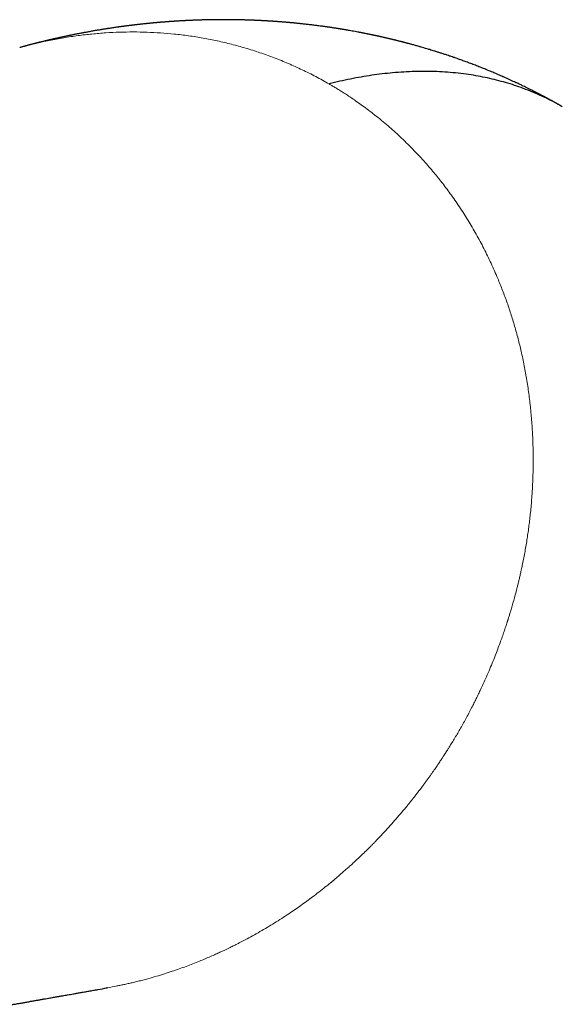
# Model space of a CAD drawing. Header units: millimetres. Extents: x 8 to 646, y 12 to 530.
# Tile 24 of 45: x 575 to 595, y 199 to 235. Entities that reach past the tile are written whole.
import ezdxf

# ---------------------------------------------------------------- set-up
doc = ezdxf.new("R2010")
doc.units = ezdxf.units.MM

msp = doc.modelspace()

# ---------------------------------------------------------------- linework, layer by layer
at = {"color": 7, "linetype": 'Continuous', "lineweight": 30}
for p, q in [((575.092, 234.147), (575.082, 234.145)), ((578.331, 199.192), (578.307, 199.188))]:
    msp.add_line(p, q, dxfattribs=at)
for points, knots in [([(595.264, 231.946), (595.253, 231.952), (595.234, 231.963), (595.209, 231.978), (595.189, 231.989), (595.172, 231.999), (595.153, 232.009), (595.131, 232.022), (595.105, 232.036), (595.079, 232.051), (595.053, 232.066), (595.028, 232.08), (595.001, 232.095), (594.971, 232.112), (594.94, 232.129), (594.912, 232.145), (594.887, 232.159), (594.86, 232.173), (594.83, 232.19), (594.798, 232.207), (594.769, 232.223), (594.744, 232.237), (594.718, 232.251), (594.688, 232.267), (594.656, 232.284), (594.626, 232.3), (594.6, 232.314), (594.572, 232.329), (594.54, 232.346), (594.505, 232.364), (594.472, 232.382), (594.42, 232.409), (594.353, 232.444), (594.262, 232.491), (594.177, 232.534), (594.085, 232.58), (593.994, 232.625), (593.901, 232.671), (593.805, 232.718), (593.712, 232.762), (593.616, 232.807), (593.529, 232.848), (593.435, 232.892), (593.338, 232.936), (593.242, 232.98), (593.148, 233.022), (593.061, 233.06), (592.973, 233.099), (592.887, 233.136), (592.802, 233.172), (592.715, 233.209), (592.604, 233.256), (592.461, 233.315), (592.292, 233.383), (592.118, 233.451), (591.946, 233.518), (591.776, 233.582), (591.611, 233.642), (591.471, 233.693), (591.361, 233.732), (591.285, 233.758), (591.212, 233.783), (591.143, 233.807), (591.065, 233.833), (590.995, 233.857), (590.922, 233.881), (590.861, 233.901), (590.799, 233.922), (590.738, 233.941), (590.68, 233.96), (590.62, 233.979), (590.563, 233.997), (590.496, 234.018), (590.422, 234.041), (590.342, 234.065), (590.26, 234.09), (590.186, 234.112), (590.103, 234.136), (590.033, 234.156), (589.963, 234.177), (589.901, 234.194), (589.836, 234.212), (589.769, 234.231), (589.705, 234.249), (589.644, 234.265), (589.591, 234.28), (589.548, 234.291), (589.51, 234.301), (589.47, 234.312), (589.428, 234.323), (589.388, 234.334), (589.355, 234.342), (589.327, 234.349), (589.303, 234.355), (589.279, 234.362), (589.244, 234.37), (589.205, 234.38), (589.164, 234.391), (589.125, 234.4), (589.088, 234.41), (589.053, 234.418), (589.025, 234.425), (589.001, 234.431), (588.976, 234.437), (588.947, 234.444), (588.916, 234.451), (588.888, 234.458), (588.864, 234.464), (588.841, 234.469), (588.817, 234.475), (588.789, 234.482), (588.758, 234.489), (588.729, 234.496), (588.703, 234.502), (588.676, 234.508), (588.644, 234.515), (588.606, 234.524), (588.564, 234.533), (588.525, 234.542), (588.493, 234.549), (588.463, 234.556), (588.43, 234.563), (588.396, 234.571), (588.364, 234.578), (588.339, 234.583), (588.317, 234.588), (588.293, 234.593), (588.264, 234.599), (588.233, 234.606), (588.203, 234.612), (588.176, 234.618), (588.149, 234.623), (588.119, 234.63), (588.084, 234.637), (588.05, 234.644), (588.018, 234.65), (587.984, 234.657), (587.948, 234.664), (587.913, 234.671), (587.885, 234.677), (587.862, 234.681), (587.837, 234.686), (587.808, 234.692), (587.774, 234.699), (587.736, 234.706), (587.68, 234.716), (587.602, 234.731), (587.502, 234.75), (587.403, 234.767), (587.328, 234.78), (587.275, 234.79), (587.243, 234.795), (587.216, 234.8), (587.192, 234.804), (587.168, 234.808), (587.14, 234.813), (587.107, 234.818), (587.073, 234.824), (587.04, 234.829), (587.012, 234.834), (586.986, 234.838), (586.958, 234.842), (586.922, 234.848), (586.882, 234.854), (586.844, 234.861), (586.809, 234.866), (586.774, 234.871), (586.733, 234.877), (586.694, 234.883), (586.659, 234.889), (586.624, 234.894), (586.587, 234.899), (586.55, 234.905), (586.519, 234.909), (586.489, 234.913), (586.441, 234.92), (586.38, 234.928), (586.299, 234.94), (586.22, 234.95), (586.137, 234.961), (586.059, 234.971), (585.982, 234.98), (585.904, 234.99), (585.829, 234.999), (585.753, 235.007), (585.679, 235.016), (585.602, 235.024), (585.533, 235.031), (585.474, 235.037), (585.424, 235.043), (585.376, 235.047), (585.33, 235.052), (585.289, 235.056), (585.25, 235.06), (585.206, 235.064), (585.162, 235.068), (585.124, 235.071), (585.089, 235.074), (585.051, 235.078), (585.011, 235.081), (584.975, 235.084), (584.939, 235.087), (584.899, 235.09), (584.858, 235.094), (584.82, 235.097), (584.785, 235.099), (584.745, 235.102), (584.706, 235.105), (584.674, 235.108), (584.65, 235.109), (584.626, 235.111), (584.6, 235.113), (584.568, 235.115), (584.533, 235.118), (584.497, 235.12), (584.466, 235.122), (584.439, 235.124), (584.415, 235.125), (584.392, 235.127), (584.363, 235.129), (584.331, 235.131), (584.299, 235.132), (584.269, 235.134), (584.238, 235.136), (584.204, 235.138), (584.166, 235.14), (584.128, 235.142), (584.091, 235.144), (584.052, 235.146), (584.01, 235.148), (583.97, 235.15), (583.936, 235.152), (583.898, 235.153), (583.856, 235.155), (583.811, 235.157), (583.762, 235.159), (583.702, 235.161), (583.639, 235.163), (583.582, 235.165), (583.528, 235.167), (583.472, 235.169), (583.42, 235.17), (583.377, 235.171), (583.341, 235.172), (583.302, 235.173), (583.264, 235.174), (583.23, 235.175), (583.197, 235.175), (583.16, 235.176), (583.123, 235.177), (583.091, 235.177), (583.063, 235.178), (583.034, 235.178), (583, 235.178), (582.966, 235.179), (582.935, 235.179), (582.907, 235.179), (582.875, 235.18), (582.836, 235.18), (582.798, 235.18), (582.764, 235.18), (582.731, 235.18), (582.693, 235.18), (582.646, 235.18), (582.597, 235.18), (582.553, 235.18), (582.505, 235.18), (582.448, 235.18), (582.384, 235.179), (582.316, 235.178), (582.252, 235.177), (582.182, 235.176), (582.128, 235.175), (582.087, 235.174), (582.061, 235.174), (582.039, 235.173), (582.017, 235.173), (581.992, 235.172), (581.961, 235.171), (581.928, 235.171), (581.895, 235.17), (581.863, 235.169), (581.829, 235.168), (581.791, 235.167), (581.756, 235.166), (581.729, 235.165), (581.705, 235.164), (581.681, 235.163), (581.653, 235.162), (581.619, 235.161), (581.578, 235.159), (581.537, 235.158), (581.502, 235.156), (581.47, 235.155), (581.436, 235.153), (581.397, 235.152), (581.357, 235.15), (581.321, 235.148), (581.288, 235.146), (581.251, 235.145), (581.208, 235.142), (581.164, 235.14), (581.121, 235.138), (581.075, 235.135), (581.028, 235.132), (580.984, 235.13), (580.938, 235.127), (580.897, 235.124), (580.86, 235.122), (580.835, 235.12), (580.811, 235.119), (580.785, 235.117), (580.753, 235.115), (580.719, 235.113), (580.689, 235.111), (580.664, 235.109), (580.637, 235.107), (580.603, 235.104), (580.563, 235.101), (580.525, 235.098), (580.491, 235.096), (580.459, 235.093), (580.421, 235.09), (580.379, 235.087), (580.339, 235.084), (580.304, 235.081), (580.275, 235.078), (580.248, 235.076), (580.22, 235.074), (580.186, 235.07), (580.148, 235.067), (580.111, 235.064), (580.08, 235.061), (580.05, 235.058), (580.018, 235.055), (579.985, 235.052), (579.955, 235.049), (579.93, 235.047), (579.907, 235.044), (579.882, 235.042), (579.851, 235.039), (579.817, 235.035), (579.785, 235.032), (579.758, 235.029), (579.725, 235.026), (579.68, 235.021), (579.628, 235.016), (579.576, 235.01), (579.525, 235.004), (579.472, 234.998), (579.422, 234.992), (579.379, 234.987), (579.34, 234.983), (579.308, 234.979), (579.279, 234.975), (579.254, 234.972), (579.229, 234.969), (579.2, 234.966), (579.167, 234.962), (579.134, 234.958), (579.107, 234.954), (579.083, 234.951), (579.06, 234.948), (579.033, 234.945), (578.999, 234.94), (578.964, 234.936), (578.932, 234.931), (578.905, 234.928), (578.877, 234.924), (578.846, 234.92), (578.815, 234.915), (578.786, 234.911), (578.762, 234.908), (578.74, 234.905), (578.701, 234.9), (578.644, 234.892), (578.572, 234.881), (578.498, 234.87), (578.431, 234.86), (578.375, 234.851), (578.331, 234.845), (578.287, 234.838), (578.241, 234.83), (578.199, 234.824), (578.165, 234.818), (578.138, 234.814), (578.109, 234.809), (578.062, 234.801), (578.003, 234.792), (577.929, 234.779), (577.859, 234.767), (577.784, 234.754), (577.712, 234.742), (577.641, 234.729), (577.572, 234.716), (577.51, 234.705), (577.451, 234.694), (577.393, 234.683), (577.334, 234.672), (577.276, 234.66), (577.217, 234.649), (577.167, 234.639), (577.125, 234.631), (577.099, 234.625), (577.073, 234.62), (577.043, 234.614), (577.009, 234.607), (576.974, 234.6), (576.941, 234.593), (576.91, 234.587), (576.877, 234.58), (576.835, 234.571), (576.791, 234.562), (576.748, 234.553), (576.705, 234.544), (576.662, 234.534), (576.62, 234.525), (576.585, 234.517), (576.553, 234.511), (576.52, 234.503), (576.482, 234.495), (576.443, 234.486), (576.407, 234.478), (576.374, 234.47), (576.34, 234.463), (576.303, 234.454), (576.264, 234.445), (576.229, 234.437), (576.198, 234.43), (576.167, 234.422), (576.133, 234.414), (576.095, 234.405), (576.059, 234.397), (576.028, 234.389), (576, 234.383), (575.97, 234.375), (575.936, 234.367), (575.899, 234.358), (575.866, 234.35), (575.837, 234.343), (575.81, 234.336), (575.779, 234.328), (575.743, 234.319), (575.706, 234.31), (575.675, 234.302), (575.651, 234.296), (575.629, 234.291), (575.605, 234.284), (575.576, 234.277), (575.545, 234.269), (575.515, 234.261), (575.49, 234.255), (575.468, 234.249), (575.446, 234.243), (575.42, 234.236), (575.389, 234.228), (575.356, 234.219), (575.325, 234.211), (575.297, 234.204), (575.27, 234.196), (575.24, 234.188), (575.207, 234.179), (575.171, 234.169), (575.138, 234.16), (575.112, 234.153), (575.098, 234.149), (575.092, 234.148)], [0, 0, 0, 0, 0.001827, 0.00323, 0.004208, 0.005046, 0.006115, 0.007402, 0.008697, 0.010375, 0.011801, 0.012987, 0.014456, 0.016298, 0.018053, 0.019602, 0.02086, 0.022217, 0.02402, 0.025838, 0.027425, 0.028758, 0.029998, 0.031694, 0.033625, 0.035247, 0.036617, 0.037938, 0.039742, 0.041943, 0.043667, 0.045081, 0.050431, 0.054522, 0.059925, 0.064184, 0.069345, 0.074532, 0.079057, 0.084991, 0.089272, 0.094431, 0.09881, 0.104314, 0.109705, 0.114123, 0.119162, 0.123371, 0.127942, 0.132743, 0.136621, 0.141611, 0.15008, 0.158838, 0.167928, 0.177025, 0.185525, 0.193983, 0.202366, 0.206965, 0.210829, 0.21391, 0.218188, 0.221321, 0.225728, 0.228902, 0.232318, 0.235101, 0.238306, 0.24145, 0.243877, 0.247474, 0.249988, 0.253942, 0.258755, 0.261888, 0.266429, 0.269794, 0.274334, 0.276993, 0.280315, 0.28361, 0.286712, 0.290303, 0.293132, 0.295914, 0.298042, 0.299634, 0.301558, 0.304052, 0.305916, 0.307528, 0.308875, 0.310047, 0.311132, 0.312562, 0.315145, 0.316938, 0.318674, 0.320858, 0.322476, 0.323881, 0.324947, 0.326096, 0.327599, 0.329226, 0.33061, 0.331795, 0.332828, 0.333894, 0.335354, 0.337073, 0.338427, 0.339621, 0.340913, 0.342441, 0.344349, 0.346587, 0.348528, 0.350084, 0.351381, 0.352865, 0.354955, 0.356455, 0.357561, 0.358575, 0.359775, 0.36115, 0.362772, 0.364339, 0.365552, 0.366701, 0.368283, 0.370076, 0.371794, 0.373272, 0.374753, 0.37675, 0.378563, 0.37983, 0.380884, 0.38208, 0.38345, 0.385131, 0.387122, 0.388944, 0.393297, 0.398632, 0.403517, 0.407824, 0.409494, 0.411218, 0.412498, 0.413521, 0.414665, 0.416008, 0.417617, 0.419458, 0.421067, 0.422391, 0.42351, 0.424877, 0.426422, 0.428739, 0.430667, 0.432075, 0.433729, 0.435804, 0.438006, 0.439409, 0.440966, 0.443025, 0.444844, 0.446322, 0.447582, 0.449151, 0.453298, 0.456313, 0.460996, 0.464837, 0.468283, 0.47227, 0.475988, 0.479662, 0.483136, 0.486965, 0.49036, 0.494266, 0.496976, 0.498959, 0.501475, 0.503876, 0.505674, 0.507308, 0.509567, 0.512064, 0.513549, 0.515146, 0.517083, 0.519113, 0.520829, 0.522267, 0.524354, 0.526571, 0.528244, 0.529793, 0.53168, 0.533994, 0.535362, 0.53638, 0.53749, 0.538732, 0.540223, 0.542018, 0.543837, 0.545358, 0.546601, 0.547702, 0.548726, 0.550058, 0.551765, 0.553316, 0.554711, 0.556085, 0.557737, 0.559689, 0.561587, 0.563125, 0.565005, 0.567287, 0.569167, 0.570709, 0.572292, 0.574635, 0.576674, 0.57883, 0.581667, 0.585241, 0.587913, 0.589931, 0.59297, 0.595997, 0.59746, 0.59907, 0.601183, 0.603172, 0.604547, 0.606064, 0.607917, 0.609768, 0.611415, 0.612526, 0.61382, 0.615605, 0.617398, 0.61876, 0.619978, 0.621476, 0.623411, 0.625467, 0.62689, 0.628392, 0.630163, 0.632441, 0.635088, 0.6372, 0.638888, 0.641911, 0.64546, 0.64805, 0.651744, 0.654657, 0.658105, 0.659437, 0.660664, 0.661719, 0.662641, 0.663832, 0.665396, 0.666997, 0.668643, 0.670068, 0.671614, 0.673651, 0.675395, 0.676646, 0.677654, 0.678798, 0.680094, 0.681647, 0.683818, 0.685869, 0.687554, 0.688973, 0.690385, 0.692448, 0.694603, 0.696153, 0.697615, 0.699322, 0.701572, 0.703819, 0.705593, 0.707866, 0.710363, 0.71232, 0.714303, 0.716917, 0.718314, 0.719528, 0.720586, 0.721716, 0.723319, 0.725166, 0.726609, 0.7277, 0.728826, 0.73049, 0.732635, 0.734558, 0.735962, 0.737485, 0.739287, 0.741447, 0.743428, 0.74509, 0.746486, 0.74772, 0.748918, 0.750575, 0.752684, 0.75439, 0.755835, 0.757215, 0.758692, 0.760481, 0.761959, 0.763036, 0.764099, 0.765264, 0.76672, 0.768545, 0.770152, 0.771316, 0.772442, 0.774939, 0.777839, 0.77999, 0.782449, 0.785266, 0.787619, 0.789795, 0.791515, 0.793151, 0.794517, 0.795707, 0.796765, 0.798118, 0.799952, 0.801584, 0.802848, 0.803924, 0.804967, 0.80619, 0.807845, 0.809903, 0.811341, 0.812507, 0.813798, 0.815395, 0.816962, 0.818432, 0.819575, 0.820497, 0.821522, 0.825289, 0.828718, 0.832128, 0.835944, 0.838558, 0.840278, 0.842409, 0.844881, 0.847081, 0.848544, 0.849765, 0.851077, 0.852781, 0.856624, 0.859621, 0.863702, 0.866838, 0.870567, 0.874189, 0.877236, 0.880719, 0.88332, 0.885813, 0.889309, 0.891913, 0.894398, 0.897891, 0.899328, 0.900579, 0.901715, 0.903156, 0.904998, 0.906711, 0.908372, 0.909787, 0.911269, 0.913316, 0.91585, 0.917872, 0.91967, 0.92217, 0.924166, 0.925899, 0.927338, 0.928856, 0.930858, 0.932886, 0.934713, 0.936179, 0.937743, 0.939689, 0.941718, 0.943492, 0.944893, 0.946333, 0.948063, 0.95, 0.951938, 0.953362, 0.954624, 0.956068, 0.957782, 0.959796, 0.9615, 0.962765, 0.964037, 0.965479, 0.967438, 0.969471, 0.970903, 0.972004, 0.973103, 0.974156, 0.975616, 0.977379, 0.97888, 0.98006, 0.98112, 0.982104, 0.983382, 0.985041, 0.98678, 0.988314, 0.98965, 0.990941, 0.992354, 0.994109, 0.995951, 0.997737, 0.999036, 1, 1, 1, 1]), ([(595.265, 231.943), (595.233, 231.962), (595.095, 232.045), (594.842, 232.177), (594.507, 232.341), (594.165, 232.49), (593.825, 232.623), (593.489, 232.741), (593.158, 232.843), (592.821, 232.935), (592.48, 233.015), (592.133, 233.084), (591.771, 233.144), (591.393, 233.192), (590.998, 233.228), (590.599, 233.251), (590.194, 233.26), (589.785, 233.256), (589.371, 233.238), (588.965, 233.208), (588.567, 233.166), (588.177, 233.114), (587.784, 233.051), (587.388, 232.977), (586.989, 232.892), (586.721, 232.826), (586.588, 232.792)], [0, 0, 0, 0, 0.01342, 0.058265, 0.10311, 0.147955, 0.1928, 0.233908, 0.275016, 0.316124, 0.35723, 0.398337, 0.439443, 0.484286, 0.529129, 0.573972, 0.618817, 0.663661, 0.708506, 0.753352, 0.79446, 0.835569, 0.876676, 0.917784, 0.958892, 1, 1, 1, 1]), ([(504.112, 186.084), (504.135, 186.088), (504.203, 186.1), (504.315, 186.12), (504.463, 186.146), (504.622, 186.174), (504.789, 186.204), (504.949, 186.232), (505.108, 186.26), (505.265, 186.288), (505.419, 186.316), (505.563, 186.341), (505.688, 186.364), (505.796, 186.383), (505.892, 186.4), (505.99, 186.417), (506.093, 186.436), (506.204, 186.455), (506.32, 186.476), (506.444, 186.498), (506.575, 186.521), (506.715, 186.546), (506.864, 186.572), (507.009, 186.598), (507.15, 186.623), (507.286, 186.647), (507.422, 186.672), (507.556, 186.695), (507.682, 186.718), (507.797, 186.738), (507.904, 186.757), (508.002, 186.774), (508.105, 186.793), (508.217, 186.813), (508.343, 186.835), (508.473, 186.858), (508.61, 186.882), (508.748, 186.907), (508.889, 186.932), (509.033, 186.957), (509.184, 186.984), (509.33, 187.01), (509.465, 187.034), (509.586, 187.056), (509.7, 187.076), (509.808, 187.095), (509.909, 187.113), (510.003, 187.13), (510.093, 187.146), (510.18, 187.161), (510.268, 187.177), (510.358, 187.193), (510.455, 187.21), (510.561, 187.229), (510.677, 187.249), (510.801, 187.271), (510.932, 187.294), (511.072, 187.319), (511.202, 187.342), (511.321, 187.363), (511.423, 187.381), (511.52, 187.399), (511.612, 187.415), (511.698, 187.43), (511.779, 187.445), (511.854, 187.458), (511.925, 187.47), (511.991, 187.482), (512.055, 187.494), (512.119, 187.505), (512.185, 187.517), (512.268, 187.531), (512.367, 187.549), (512.485, 187.57), (512.624, 187.594), (512.783, 187.623), (512.962, 187.655), (513.149, 187.688), (513.355, 187.724), (513.581, 187.764), (513.828, 187.808), (514.082, 187.853), (514.341, 187.899), (514.6, 187.945), (514.818, 187.984), (514.997, 188.015), (515.138, 188.04), (515.277, 188.065), (515.413, 188.089), (515.543, 188.112), (515.658, 188.133), (515.757, 188.15), (515.842, 188.165), (515.921, 188.179), (515.995, 188.192), (516.066, 188.205), (516.147, 188.219), (516.243, 188.236), (516.355, 188.256), (516.477, 188.278), (516.607, 188.301), (516.744, 188.325), (516.885, 188.35), (517.028, 188.375), (517.168, 188.4), (517.302, 188.424), (517.432, 188.447), (517.563, 188.47), (517.693, 188.493), (517.818, 188.515), (517.927, 188.535), (518.02, 188.551), (518.1, 188.565), (518.173, 188.578), (518.241, 188.59), (518.306, 188.602), (518.384, 188.616), (518.48, 188.633), (518.598, 188.654), (518.726, 188.676), (518.864, 188.701), (519.01, 188.727), (519.161, 188.753), (519.335, 188.784), (519.531, 188.819), (519.75, 188.858), (519.971, 188.897), (520.193, 188.936), (520.41, 188.975), (520.62, 189.012), (520.822, 189.048), (521.017, 189.082), (521.198, 189.114), (521.364, 189.144), (521.518, 189.171), (521.668, 189.197), (521.813, 189.223), (521.952, 189.248), (522.069, 189.268), (522.166, 189.286), (522.246, 189.3), (522.323, 189.313), (522.402, 189.327), (522.487, 189.342), (522.581, 189.359), (522.679, 189.376), (522.78, 189.394), (522.884, 189.413), (522.992, 189.432), (523.104, 189.452), (523.215, 189.471), (523.324, 189.491), (523.432, 189.51), (523.547, 189.53), (523.67, 189.552), (523.799, 189.575), (523.925, 189.597), (524.048, 189.619), (524.172, 189.641), (524.294, 189.662), (524.412, 189.683), (524.522, 189.703), (524.617, 189.72), (524.701, 189.734), (524.778, 189.748), (524.859, 189.762), (524.953, 189.779), (525.059, 189.798), (525.178, 189.819), (525.304, 189.841), (525.435, 189.864), (525.567, 189.888), (525.751, 189.92), (525.988, 189.962), (526.276, 190.013), (526.563, 190.064), (526.844, 190.114), (527.116, 190.162), (527.38, 190.209), (527.642, 190.255), (527.904, 190.301), (528.168, 190.348), (528.416, 190.392), (528.647, 190.433), (528.862, 190.471), (529.081, 190.509), (529.306, 190.549), (529.637, 190.608), (530.072, 190.685), (530.475, 190.756), (530.745, 190.804), (530.881, 190.828), (531.012, 190.851), (531.135, 190.873), (531.252, 190.893), (531.356, 190.912), (531.449, 190.928), (531.532, 190.943), (531.609, 190.956), (531.68, 190.969), (531.749, 190.981), (531.819, 190.994), (531.897, 191.007), (531.986, 191.023), (532.084, 191.04), (532.189, 191.059), (532.301, 191.079), (532.428, 191.101), (532.571, 191.127), (532.732, 191.155), (532.899, 191.184), (533.066, 191.214), (533.228, 191.243), (533.381, 191.27), (533.527, 191.296), (533.666, 191.32), (533.838, 191.35), (534.047, 191.387), (534.298, 191.432), (534.555, 191.477), (534.815, 191.523), (535.074, 191.569), (535.336, 191.615), (535.601, 191.662), (535.872, 191.71), (536.18, 191.764), (536.524, 191.825), (536.903, 191.892), (537.2, 191.945), (537.412, 191.982), (537.536, 192.004), (537.652, 192.024), (537.761, 192.044), (537.856, 192.06), (537.937, 192.075), (538.006, 192.087), (538.074, 192.099), (538.145, 192.112), (538.224, 192.125), (538.311, 192.141), (538.406, 192.158), (538.509, 192.176), (538.621, 192.196), (538.752, 192.219), (538.898, 192.244), (539.052, 192.272), (539.209, 192.299), (539.365, 192.327), (539.522, 192.355), (539.668, 192.38), (539.805, 192.405), (539.933, 192.427), (540.066, 192.451), (540.204, 192.475), (540.319, 192.495), (540.401, 192.51), (540.455, 192.52), (540.514, 192.53), (540.585, 192.542), (540.67, 192.557), (540.77, 192.575), (540.88, 192.595), (540.999, 192.615), (541.125, 192.638), (541.253, 192.66), (541.393, 192.685), (541.541, 192.711), (541.697, 192.739), (541.844, 192.765), (541.983, 192.789), (542.113, 192.812), (542.236, 192.834), (542.353, 192.855), (542.465, 192.874), (542.559, 192.891), (542.638, 192.905), (542.703, 192.916), (542.767, 192.928), (542.833, 192.939), (542.906, 192.952), (542.983, 192.966), (543.062, 192.98), (543.144, 192.994), (543.233, 193.01), (543.327, 193.026), (543.427, 193.044), (543.531, 193.062), (543.647, 193.083), (543.771, 193.105), (543.903, 193.128), (544.028, 193.15), (544.157, 193.173), (544.289, 193.196), (544.423, 193.22), (544.545, 193.242), (544.659, 193.262), (544.757, 193.279), (544.841, 193.294), (544.913, 193.306), (544.98, 193.318), (545.043, 193.329), (545.111, 193.341), (545.188, 193.355), (545.28, 193.371), (545.381, 193.389), (545.493, 193.409), (545.614, 193.43), (545.745, 193.453), (545.906, 193.482), (546.094, 193.515), (546.306, 193.552), (546.519, 193.59), (546.733, 193.628), (546.933, 193.663), (547.117, 193.695), (547.282, 193.724), (547.442, 193.753), (547.593, 193.779), (547.737, 193.805), (547.878, 193.83), (548.021, 193.855), (548.169, 193.881), (548.323, 193.908), (548.483, 193.936), (548.649, 193.965), (548.818, 193.995), (549.019, 194.031), (549.248, 194.071), (549.505, 194.116), (549.755, 194.161), (550.063, 194.215), (550.426, 194.279), (550.846, 194.353), (551.263, 194.426), (551.585, 194.483), (551.815, 194.524), (551.951, 194.548), (552.088, 194.572), (552.226, 194.596), (552.364, 194.621), (552.505, 194.645), (552.64, 194.669), (552.771, 194.692), (552.9, 194.715), (553.036, 194.739), (553.178, 194.764), (553.324, 194.79), (553.468, 194.815), (553.626, 194.843), (553.794, 194.873), (553.97, 194.904), (554.136, 194.933), (554.292, 194.96), (554.437, 194.986), (554.571, 195.01), (554.697, 195.032), (554.815, 195.053), (554.915, 195.07), (554.997, 195.085), (555.063, 195.096), (555.126, 195.107), (555.186, 195.118), (555.242, 195.128), (555.298, 195.138), (555.359, 195.148), (555.431, 195.161), (555.515, 195.176), (555.609, 195.193), (555.715, 195.211), (555.843, 195.234), (555.991, 195.26), (556.154, 195.289), (556.316, 195.317), (556.474, 195.345), (556.628, 195.372), (556.779, 195.399), (556.915, 195.423), (557.038, 195.444), (557.146, 195.463), (557.247, 195.481), (557.341, 195.498), (557.422, 195.512), (557.491, 195.524), (557.548, 195.534), (557.601, 195.543), (557.65, 195.552), (557.712, 195.563), (557.79, 195.577), (557.89, 195.594), (557.998, 195.613), (558.117, 195.634), (558.24, 195.656), (558.369, 195.679), (558.501, 195.702), (558.639, 195.726), (558.784, 195.752), (558.934, 195.778), (559.09, 195.806), (559.252, 195.834), (559.422, 195.864), (559.6, 195.895), (559.757, 195.923), (559.892, 195.947), (560.004, 195.967), (560.114, 195.986), (560.22, 196.005), (560.319, 196.022), (560.412, 196.039), (560.498, 196.054), (560.577, 196.067), (560.648, 196.08), (560.712, 196.091), (560.773, 196.102), (560.833, 196.113), (560.907, 196.126), (560.997, 196.141), (561.103, 196.16), (561.217, 196.18), (561.338, 196.202), (561.525, 196.235), (561.774, 196.278), (562.083, 196.333), (562.388, 196.386), (562.689, 196.439), (562.983, 196.491), (563.249, 196.538), (563.49, 196.58), (563.705, 196.618), (563.919, 196.656), (564.13, 196.693), (564.341, 196.73), (564.545, 196.766), (564.744, 196.801), (564.94, 196.836), (565.141, 196.871), (565.342, 196.906), (565.538, 196.941), (565.726, 196.974), (565.888, 197.002), (566.026, 197.027), (566.144, 197.048), (566.262, 197.068), (566.378, 197.089), (566.495, 197.109), (566.612, 197.13), (566.732, 197.151), (566.859, 197.173), (566.995, 197.197), (567.14, 197.223), (567.294, 197.25), (567.455, 197.278), (567.603, 197.304), (567.736, 197.328), (567.85, 197.348), (567.961, 197.367), (568.066, 197.386), (568.164, 197.403), (568.255, 197.419), (568.34, 197.434), (568.419, 197.448), (568.492, 197.461), (568.558, 197.472), (568.618, 197.483), (568.679, 197.494), (568.746, 197.505), (568.822, 197.519), (568.905, 197.533), (568.995, 197.549), (569.092, 197.566), (569.197, 197.585), (569.306, 197.604), (569.419, 197.624), (569.572, 197.651), (569.765, 197.685), (569.968, 197.72), (570.143, 197.751), (570.289, 197.777), (570.436, 197.803), (570.583, 197.829), (570.727, 197.854), (570.87, 197.879), (571.009, 197.903), (571.145, 197.927), (571.273, 197.95), (571.393, 197.971), (571.508, 197.991), (571.619, 198.011), (571.727, 198.03), (571.834, 198.048), (571.94, 198.067), (572.048, 198.086), (572.158, 198.105), (572.273, 198.126), (572.403, 198.148), (572.549, 198.174), (572.712, 198.203), (572.885, 198.233), (573.068, 198.265), (573.235, 198.295), (573.382, 198.321), (573.502, 198.342), (573.615, 198.362), (573.72, 198.38), (573.817, 198.397), (573.903, 198.412), (573.98, 198.426), (574.048, 198.438), (574.11, 198.449), (574.168, 198.459), (574.227, 198.469), (574.294, 198.481), (574.372, 198.495), (574.46, 198.51), (574.556, 198.527), (574.666, 198.546), (574.791, 198.568), (574.927, 198.592), (575.066, 198.617), (575.206, 198.641), (575.347, 198.666), (575.483, 198.69), (575.613, 198.713), (575.737, 198.735), (575.861, 198.756), (575.982, 198.778), (576.096, 198.798), (576.201, 198.816), (576.293, 198.832), (576.374, 198.847), (576.444, 198.859), (576.506, 198.87), (576.564, 198.88), (576.622, 198.89), (576.691, 198.902), (576.773, 198.917), (576.868, 198.933), (576.971, 198.952), (577.083, 198.971), (577.203, 198.992), (577.339, 199.016), (577.49, 199.043), (577.655, 199.072), (577.823, 199.101), (578.049, 199.141), (578.219, 199.171), (578.332, 199.191)], [0, 0, 0, 0, 0.000913, 0.002757, 0.004544, 0.00691, 0.009168, 0.01132, 0.013366, 0.015595, 0.017681, 0.019625, 0.021426, 0.022741, 0.023993, 0.025305, 0.026693, 0.028187, 0.029761, 0.031417, 0.033186, 0.035075, 0.037083, 0.039212, 0.040964, 0.04279, 0.044681, 0.046501, 0.048201, 0.049755, 0.051195, 0.05252, 0.05373, 0.05536, 0.057052, 0.058812, 0.060641, 0.062578, 0.064413, 0.06635, 0.068389, 0.07053, 0.072246, 0.073876, 0.075412, 0.076854, 0.078228, 0.079505, 0.080686, 0.081849, 0.083036, 0.084248, 0.085485, 0.086962, 0.088523, 0.090192, 0.091967, 0.093851, 0.095841, 0.097242, 0.098641, 0.099961, 0.101201, 0.102362, 0.103443, 0.104445, 0.105419, 0.106303, 0.107136, 0.107998, 0.108891, 0.109815, 0.111331, 0.112924, 0.114595, 0.116927, 0.119352, 0.121868, 0.124477, 0.127692, 0.13102, 0.134459, 0.137988, 0.141483, 0.144928, 0.146835, 0.148727, 0.150603, 0.152461, 0.154231, 0.155883, 0.157098, 0.15824, 0.159309, 0.160305, 0.161232, 0.16219, 0.163581, 0.165096, 0.166734, 0.168497, 0.170363, 0.172267, 0.174204, 0.176174, 0.1779, 0.179649, 0.181424, 0.183211, 0.184903, 0.18647, 0.187615, 0.188683, 0.189675, 0.190591, 0.191435, 0.192302, 0.193745, 0.195329, 0.197054, 0.19892, 0.200919, 0.20296, 0.205019, 0.207934, 0.210886, 0.213874, 0.216894, 0.219856, 0.222671, 0.225392, 0.22802, 0.230572, 0.232688, 0.23476, 0.236788, 0.23876, 0.240629, 0.242385, 0.243506, 0.244576, 0.245596, 0.246628, 0.247775, 0.24904, 0.250423, 0.251729, 0.253125, 0.254612, 0.25613, 0.257628, 0.259104, 0.260558, 0.261992, 0.263764, 0.265502, 0.267207, 0.268878, 0.270487, 0.272203, 0.273802, 0.275286, 0.276653, 0.277648, 0.278666, 0.279763, 0.280937, 0.282438, 0.28405, 0.285772, 0.287546, 0.289328, 0.291119, 0.294987, 0.298894, 0.302797, 0.306582, 0.310244, 0.313783, 0.317283, 0.320813, 0.324373, 0.327971, 0.330832, 0.333722, 0.336655, 0.339686, 0.342819, 0.350065, 0.357254, 0.359127, 0.360982, 0.362747, 0.364414, 0.365982, 0.367452, 0.368634, 0.369743, 0.37078, 0.371745, 0.37264, 0.373566, 0.374581, 0.3758, 0.377127, 0.378559, 0.380061, 0.381623, 0.383698, 0.385868, 0.388136, 0.390425, 0.392618, 0.394677, 0.396642, 0.398511, 0.400305, 0.403576, 0.406967, 0.410462, 0.413948, 0.417468, 0.420963, 0.424523, 0.428181, 0.431936, 0.436973, 0.442076, 0.447237, 0.448983, 0.45066, 0.452231, 0.453697, 0.455058, 0.456053, 0.456983, 0.457858, 0.458802, 0.459859, 0.461028, 0.462309, 0.463702, 0.465208, 0.466825, 0.469004, 0.47109, 0.47308, 0.475322, 0.477428, 0.479398, 0.481232, 0.482951, 0.484588, 0.486624, 0.488518, 0.489223, 0.489937, 0.490723, 0.491583, 0.492811, 0.494163, 0.49564, 0.497242, 0.498969, 0.500723, 0.502413, 0.504632, 0.506731, 0.508709, 0.510567, 0.512334, 0.513982, 0.515552, 0.517052, 0.518482, 0.51938, 0.520248, 0.521087, 0.521957, 0.522937, 0.52403, 0.525054, 0.526161, 0.527349, 0.528619, 0.529971, 0.531397, 0.532804, 0.534664, 0.536436, 0.538121, 0.53972, 0.541661, 0.543455, 0.545103, 0.546622, 0.548034, 0.549069, 0.550039, 0.550943, 0.551781, 0.552572, 0.553675, 0.55491, 0.556277, 0.557777, 0.559409, 0.561173, 0.563069, 0.565906, 0.568773, 0.571648, 0.574531, 0.577422, 0.579699, 0.581962, 0.584119, 0.586157, 0.588076, 0.589932, 0.591851, 0.593848, 0.595923, 0.598077, 0.60031, 0.602612, 0.604902, 0.608436, 0.61189, 0.615264, 0.618559, 0.624318, 0.629953, 0.635519, 0.641155, 0.642975, 0.644806, 0.646649, 0.648505, 0.650373, 0.652254, 0.654194, 0.655827, 0.657557, 0.659385, 0.66131, 0.663313, 0.665269, 0.667153, 0.669671, 0.67205, 0.674288, 0.676386, 0.678344, 0.680136, 0.681825, 0.683417, 0.684911, 0.685843, 0.686733, 0.68758, 0.688385, 0.689148, 0.689868, 0.69064, 0.691626, 0.692756, 0.69403, 0.695449, 0.697011, 0.699205, 0.701432, 0.703609, 0.705736, 0.707813, 0.709841, 0.711819, 0.713335, 0.714803, 0.716171, 0.717436, 0.718597, 0.719436, 0.720212, 0.720924, 0.721573, 0.722195, 0.723404, 0.724741, 0.726207, 0.727801, 0.729523, 0.7312, 0.732982, 0.734855, 0.736802, 0.738824, 0.740921, 0.743093, 0.745401, 0.747788, 0.750254, 0.751744, 0.753261, 0.754768, 0.756184, 0.757532, 0.758783, 0.759939, 0.760999, 0.761964, 0.762818, 0.763596, 0.764407, 0.76527, 0.766591, 0.768018, 0.76955, 0.771188, 0.77292, 0.777111, 0.781262, 0.785375, 0.78944, 0.793404, 0.797258, 0.80021, 0.803107, 0.805977, 0.808822, 0.811641, 0.814506, 0.817055, 0.819692, 0.822416, 0.82517, 0.827814, 0.830342, 0.832754, 0.83435, 0.835934, 0.837513, 0.839087, 0.840657, 0.842222, 0.843814, 0.845503, 0.847353, 0.84931, 0.851372, 0.85354, 0.855814, 0.85736, 0.858929, 0.860422, 0.861829, 0.863149, 0.864383, 0.865531, 0.866591, 0.867566, 0.868453, 0.869254, 0.869994, 0.870932, 0.871959, 0.873074, 0.874278, 0.875594, 0.877002, 0.878494, 0.880018, 0.881563, 0.884658, 0.887835, 0.889765, 0.891723, 0.89371, 0.895719, 0.897666, 0.899527, 0.901459, 0.903288, 0.905014, 0.906638, 0.908159, 0.909629, 0.911127, 0.912527, 0.913952, 0.915402, 0.916877, 0.918416, 0.920044, 0.922115, 0.924315, 0.926643, 0.9291, 0.931685, 0.933406, 0.935027, 0.936543, 0.937954, 0.939259, 0.94046, 0.941458, 0.94237, 0.943195, 0.943941, 0.944719, 0.945569, 0.946662, 0.947853, 0.949142, 0.950531, 0.952311, 0.954163, 0.956032, 0.957918, 0.95982, 0.961739, 0.963397, 0.965068, 0.966751, 0.968415, 0.969956, 0.971364, 0.972639, 0.973692, 0.974633, 0.975463, 0.976197, 0.97697, 0.977811, 0.97898, 0.98026, 0.981651, 0.983153, 0.984766, 0.98649, 0.988658, 0.990887, 0.993147, 0.995438, 1, 1, 1, 1])]:
    msp.add_open_spline(points, degree=3, knots=knots, dxfattribs=at)
at = {"color": 8, "linetype": 'Continuous', "lineweight": 0}
for points, knots in [([(586.588, 232.792), (586.424, 232.885), (586.096, 233.069), (585.591, 233.32), (585.078, 233.553), (584.554, 233.766), (584.021, 233.958), (583.49, 234.126), (582.961, 234.272), (582.436, 234.395), (581.905, 234.5), (581.366, 234.585), (580.839, 234.648), (580.323, 234.692), (579.82, 234.718), (579.312, 234.727), (578.802, 234.719), (578.288, 234.694), (577.771, 234.651), (577.248, 234.591), (576.718, 234.511), (576.182, 234.412), (575.772, 234.321), (575.487, 234.252), (575.329, 234.211), (575.197, 234.177), (575.118, 234.155), (575.092, 234.147)], [0, 0, 0, 0, 0.048883, 0.097762, 0.146645, 0.195538, 0.244452, 0.293395, 0.339578, 0.385805, 0.432087, 0.478433, 0.524857, 0.567133, 0.609479, 0.651894, 0.69438, 0.736938, 0.779573, 0.822288, 0.866234, 0.910281, 0.954439, 0.967474, 0.980519, 0.993576, 1, 1, 1, 1]), ([(586.588, 232.792), (586.622, 232.772), (586.696, 232.729), (586.813, 232.66), (586.942, 232.581), (587.084, 232.493), (587.237, 232.394), (587.402, 232.285), (587.586, 232.16), (587.787, 232.018), (588.007, 231.857), (588.238, 231.68), (588.481, 231.487), (588.72, 231.288), (588.952, 231.086), (589.177, 230.882), (589.407, 230.664), (589.642, 230.431), (589.882, 230.182), (590.103, 229.942), (590.305, 229.713), (590.48, 229.507), (590.601, 229.359), (590.668, 229.275), (590.69, 229.248), (590.711, 229.222), (590.732, 229.195), (590.753, 229.168), (590.877, 229.01), (591.11, 228.7), (591.439, 228.227), (591.761, 227.724), (592.065, 227.206), (592.351, 226.674), (592.618, 226.127), (592.848, 225.607), (593.045, 225.118), (593.214, 224.661), (593.369, 224.199), (593.51, 223.733), (593.637, 223.265), (593.756, 222.772), (593.865, 222.25), (593.961, 221.7), (594.04, 221.144), (594.102, 220.582), (594.147, 220.014), (594.171, 219.523), (594.18, 219.107), (594.182, 218.769), (594.178, 218.428), (594.168, 218.087), (594.152, 217.744), (594.131, 217.426), (594.107, 217.131), (594.082, 216.869), (594.055, 216.616), (594.025, 216.374), (593.993, 216.137), (593.946, 215.818), (593.88, 215.422), (593.813, 215.073), (593.768, 214.857), (593.748, 214.764), (593.723, 214.651), (593.693, 214.521), (593.66, 214.378), (593.627, 214.241), (593.595, 214.11), (593.553, 213.945), (593.502, 213.754), (593.443, 213.541), (593.388, 213.35), (593.339, 213.186), (593.297, 213.048), (593.269, 212.957), (593.251, 212.902), (593.243, 212.876), (593.235, 212.851), (593.228, 212.827), (593.22, 212.805), (593.198, 212.736), (593.158, 212.614), (593.097, 212.432), (593.027, 212.231), (592.949, 212.012), (592.861, 211.776), (592.763, 211.524), (592.656, 211.256), (592.537, 210.972), (592.422, 210.708), (592.319, 210.48), (592.232, 210.294), (592.149, 210.119), (592.064, 209.945), (591.978, 209.772), (591.85, 209.521), (591.677, 209.196), (591.461, 208.81), (591.245, 208.441), (591.087, 208.186), (590.992, 208.034), (590.964, 207.992), (590.944, 207.96), (590.927, 207.933), (590.899, 207.889), (590.858, 207.826), (590.798, 207.733), (590.722, 207.619), (590.631, 207.483), (590.525, 207.328), (590.427, 207.187), (590.339, 207.063), (590.267, 206.963), (590.197, 206.867), (590.132, 206.778), (590.071, 206.696), (589.996, 206.596), (589.91, 206.482), (589.813, 206.357), (589.725, 206.244), (589.656, 206.158), (589.605, 206.094), (589.57, 206.05), (589.537, 206.01), (589.507, 205.973), (589.477, 205.937), (589.391, 205.832), (589.241, 205.653), (589.028, 205.407), (588.808, 205.16), (588.58, 204.912), (588.41, 204.734), (588.302, 204.623), (588.262, 204.582), (588.221, 204.54), (588.179, 204.498), (588.138, 204.457), (588.096, 204.415), (588.053, 204.372), (587.967, 204.287), (587.843, 204.166), (587.681, 204.012), (587.53, 203.872), (587.39, 203.743), (587.263, 203.629), (587.149, 203.528), (587.053, 203.445), (586.974, 203.377), (586.91, 203.322), (586.857, 203.277), (586.814, 203.241), (586.781, 203.213), (586.76, 203.196), (586.742, 203.18), (586.724, 203.165), (586.699, 203.145), (586.675, 203.125), (586.65, 203.104), (586.595, 203.059), (586.391, 202.893), (586.05, 202.627), (585.599, 202.295), (585.131, 201.97), (584.627, 201.643), (584.088, 201.318), (583.628, 201.061), (583.305, 200.891), (583.162, 200.818), (583.114, 200.794), (583.107, 200.79), (583.1, 200.787), (583.073, 200.773), (583.022, 200.748), (582.946, 200.71), (582.858, 200.667), (582.761, 200.62), (582.65, 200.568), (582.518, 200.507), (582.362, 200.436), (582.179, 200.355), (581.979, 200.269), (581.759, 200.179), (581.521, 200.084), (581.271, 199.99), (581.012, 199.896), (580.744, 199.804), (580.46, 199.712), (580.161, 199.62), (579.894, 199.544), (579.664, 199.483), (579.482, 199.436), (579.309, 199.394), (579.15, 199.357), (578.997, 199.323), (578.848, 199.291), (578.63, 199.247), (578.458, 199.213), (578.335, 199.193), (578.331, 199.192)], [0, 0, 0, 0, 0.003094, 0.006589, 0.010484, 0.014779, 0.019474, 0.024569, 0.030064, 0.036571, 0.043562, 0.051037, 0.058996, 0.067439, 0.074844, 0.082585, 0.090662, 0.099074, 0.107822, 0.116906, 0.123837, 0.130951, 0.137363, 0.138213, 0.139066, 0.139921, 0.140778, 0.141638, 0.142454, 0.155924, 0.170684, 0.185444, 0.200201, 0.214956, 0.229705, 0.244448, 0.256028, 0.267605, 0.279178, 0.29065, 0.301931, 0.31321, 0.326029, 0.338849, 0.351669, 0.364487, 0.377304, 0.390117, 0.397549, 0.405092, 0.412634, 0.420173, 0.42771, 0.435244, 0.441163, 0.44708, 0.452485, 0.457754, 0.46294, 0.468045, 0.478685, 0.488953, 0.490926, 0.492884, 0.495099, 0.498351, 0.501484, 0.504497, 0.50739, 0.510163, 0.515351, 0.520059, 0.524288, 0.528038, 0.530942, 0.533476, 0.534078, 0.534654, 0.535206, 0.535732, 0.536232, 0.536708, 0.540344, 0.544408, 0.548901, 0.553822, 0.559172, 0.564842, 0.570925, 0.57742, 0.584326, 0.589137, 0.593206, 0.597275, 0.601344, 0.605412, 0.60948, 0.619067, 0.628652, 0.637346, 0.646038, 0.647568, 0.648667, 0.649246, 0.649924, 0.650701, 0.652517, 0.654714, 0.657675, 0.66113, 0.665079, 0.66952, 0.672044, 0.674703, 0.677323, 0.679562, 0.68171, 0.683769, 0.687451, 0.690805, 0.693832, 0.696532, 0.697816, 0.699009, 0.700114, 0.701128, 0.702053, 0.703043, 0.70983, 0.71684, 0.723812, 0.730991, 0.738379, 0.739618, 0.740862, 0.742112, 0.743368, 0.74463, 0.745897, 0.74717, 0.748534, 0.75365, 0.758388, 0.762885, 0.766978, 0.770667, 0.773954, 0.776837, 0.778931, 0.780745, 0.78228, 0.783463, 0.784401, 0.785093, 0.785254, 0.785946, 0.786638, 0.78733, 0.788023, 0.788715, 0.791978, 0.805217, 0.817036, 0.828852, 0.842916, 0.856976, 0.871032, 0.878435, 0.881692, 0.881965, 0.882083, 0.882203, 0.882501, 0.88412, 0.886139, 0.888281, 0.890743, 0.893524, 0.896624, 0.900732, 0.905292, 0.910304, 0.915769, 0.921686, 0.928055, 0.934277, 0.940876, 0.947852, 0.955206, 0.962937, 0.967442, 0.972065, 0.97629, 0.980064, 0.983776, 0.987426, 0.991015, 0.999719, 1, 1, 1, 1]), ([(571.409, 197.853), (571.422, 197.846), (571.452, 197.828), (571.502, 197.8), (571.562, 197.766), (571.631, 197.728), (571.71, 197.684), (571.8, 197.634), (571.902, 197.58), (572.014, 197.521), (572.137, 197.457), (572.271, 197.389), (572.413, 197.318), (572.564, 197.245), (572.722, 197.17), (572.891, 197.092), (573.071, 197.012), (573.262, 196.929), (573.464, 196.843), (573.678, 196.756), (573.904, 196.667), (574.142, 196.576), (574.358, 196.497), (574.551, 196.43), (574.672, 196.388), (574.752, 196.361), (574.79, 196.348), (574.829, 196.335), (574.867, 196.323), (574.906, 196.31), (574.942, 196.298), (575.071, 196.256), (575.324, 196.177), (575.706, 196.064), (576.121, 195.95), (576.535, 195.845), (576.946, 195.749), (577.355, 195.662), (577.761, 195.582), (578.102, 195.521), (578.378, 195.475), (578.59, 195.442), (578.801, 195.411), (579.011, 195.381), (579.23, 195.353), (579.565, 195.312), (580.018, 195.264), (580.563, 195.217), (581.091, 195.183), (581.602, 195.16), (582.116, 195.145), (582.652, 195.14), (583.212, 195.146), (583.674, 195.159), (584.013, 195.174), (584.229, 195.185), (584.44, 195.197), (584.744, 195.217), (585.14, 195.247), (585.623, 195.293), (586.069, 195.342), (586.476, 195.392), (586.847, 195.443), (587.211, 195.498), (587.569, 195.556), (587.922, 195.618), (588.343, 195.697), (588.832, 195.796), (589.388, 195.919), (589.836, 196.027), (590.177, 196.114), (590.413, 196.175), (590.648, 196.239), (590.882, 196.304), (591.115, 196.371), (591.35, 196.441), (591.624, 196.524), (591.938, 196.622), (592.295, 196.739), (592.665, 196.864), (593.035, 196.995), (593.404, 197.131), (593.672, 197.234), (593.85, 197.303), (593.934, 197.337), (594.018, 197.37), (594.103, 197.405), (594.183, 197.437), (594.251, 197.465), (594.333, 197.498), (594.437, 197.542), (594.575, 197.6), (594.723, 197.663), (594.881, 197.732), (595.056, 197.809), (595.248, 197.896), (595.459, 197.992), (595.681, 198.097), (595.914, 198.209), (596.159, 198.329), (596.414, 198.458), (596.679, 198.596), (596.937, 198.733), (597.185, 198.868), (597.422, 199.001), (597.662, 199.138), (597.898, 199.277), (598.128, 199.415), (598.351, 199.552), (598.592, 199.704), (598.852, 199.871), (599.126, 200.053), (599.388, 200.232), (599.638, 200.409), (599.878, 200.581), (600.106, 200.751), (600.323, 200.916), (600.522, 201.072), (600.704, 201.217), (600.829, 201.318), (600.908, 201.383), (600.943, 201.413), (600.979, 201.442), (601.014, 201.472), (601.048, 201.501), (601.083, 201.53), (601.15, 201.587), (601.255, 201.676), (601.398, 201.801), (601.55, 201.936), (601.71, 202.081), (601.878, 202.236), (602.051, 202.4), (602.23, 202.573), (602.415, 202.757), (602.605, 202.951), (602.801, 203.157), (603.001, 203.373), (603.204, 203.601), (603.402, 203.83), (603.594, 204.06), (603.729, 204.227), (603.818, 204.339), (603.859, 204.393), (603.901, 204.446), (603.943, 204.5), (603.984, 204.555), (604.026, 204.61), (604.113, 204.726), (604.242, 204.901), (604.407, 205.134), (604.562, 205.361), (604.706, 205.581), (604.841, 205.794), (604.966, 205.998), (605.082, 206.195), (605.19, 206.386), (605.287, 206.563), (605.374, 206.728), (605.453, 206.88), (605.526, 207.027), (605.595, 207.168), (605.658, 207.304), (605.718, 207.433), (605.773, 207.557), (605.842, 207.718), (605.925, 207.92), (606.023, 208.17), (606.118, 208.43), (606.21, 208.7), (606.298, 208.981), (606.372, 209.238), (606.434, 209.471), (606.484, 209.678), (606.532, 209.888), (606.577, 210.104), (606.618, 210.323), (606.654, 210.542), (606.688, 210.766), (606.717, 210.993), (606.741, 211.219), (606.76, 211.432), (606.775, 211.634), (606.786, 211.823), (606.792, 211.993), (606.797, 212.145), (606.799, 212.281), (606.799, 212.395), (606.799, 212.487), (606.798, 212.543), (606.798, 212.577), (606.797, 212.591), (606.797, 212.604), (606.797, 212.618), (606.797, 212.631), (606.796, 212.645), (606.796, 212.658), (606.795, 212.73), (606.79, 212.863), (606.781, 213.062), (606.767, 213.27), (606.749, 213.487), (606.726, 213.713), (606.697, 213.948), (606.661, 214.195), (606.617, 214.453), (606.583, 214.639), (606.561, 214.738), (606.559, 214.748)], [0, 0, 0, 0, 0.001079, 0.002406, 0.003979, 0.005799, 0.007866, 0.01024, 0.012873, 0.015766, 0.018917, 0.022328, 0.025997, 0.029695, 0.033622, 0.037781, 0.042169, 0.046788, 0.051637, 0.056717, 0.062027, 0.067567, 0.073338, 0.077007, 0.080764, 0.081619, 0.082479, 0.083343, 0.084212, 0.085085, 0.085962, 0.086671, 0.093736, 0.102918, 0.111956, 0.12085, 0.129598, 0.138203, 0.146662, 0.154977, 0.159343, 0.163668, 0.167952, 0.172196, 0.176465, 0.181216, 0.192412, 0.203606, 0.213601, 0.223594, 0.233586, 0.243576, 0.254763, 0.265948, 0.270223, 0.274296, 0.278338, 0.282347, 0.291767, 0.301006, 0.310065, 0.317271, 0.324358, 0.331328, 0.33818, 0.344915, 0.351666, 0.362414, 0.373162, 0.383908, 0.388513, 0.393118, 0.397722, 0.402327, 0.406863, 0.411486, 0.416266, 0.423097, 0.430225, 0.437651, 0.445374, 0.452637, 0.460144, 0.461863, 0.463594, 0.465337, 0.467093, 0.468861, 0.470307, 0.471307, 0.473965, 0.476843, 0.479942, 0.483262, 0.486804, 0.491017, 0.495505, 0.500269, 0.505307, 0.51062, 0.516208, 0.522071, 0.528208, 0.53341, 0.538794, 0.544359, 0.549839, 0.555176, 0.560407, 0.56553, 0.572399, 0.579065, 0.585529, 0.59179, 0.59785, 0.603707, 0.609362, 0.614816, 0.619448, 0.623924, 0.624907, 0.625883, 0.62685, 0.62781, 0.628762, 0.629706, 0.630642, 0.634379, 0.638409, 0.642732, 0.647348, 0.652257, 0.657363, 0.662752, 0.668423, 0.674376, 0.680612, 0.687129, 0.693928, 0.701008, 0.707472, 0.714153, 0.715683, 0.717223, 0.718775, 0.720338, 0.721912, 0.723496, 0.725092, 0.731934, 0.738563, 0.744979, 0.751182, 0.757171, 0.762846, 0.768316, 0.77358, 0.778639, 0.782983, 0.787163, 0.79118, 0.795034, 0.798724, 0.802252, 0.805616, 0.808816, 0.815281, 0.822008, 0.828999, 0.836252, 0.843768, 0.851546, 0.856932, 0.862437, 0.868061, 0.873803, 0.879664, 0.88559, 0.891308, 0.897679, 0.903726, 0.90945, 0.91485, 0.919927, 0.924681, 0.928597, 0.932262, 0.935677, 0.937793, 0.939801, 0.940183, 0.94056, 0.940933, 0.941302, 0.941667, 0.942027, 0.942384, 0.942736, 0.947875, 0.953285, 0.958967, 0.964919, 0.971143, 0.977637, 0.984403, 0.991632, 0.999147, 1, 1, 1, 1])]:
    msp.add_open_spline(points, degree=3, knots=knots, dxfattribs=at)

doc.saveas('drawing.dxf')
